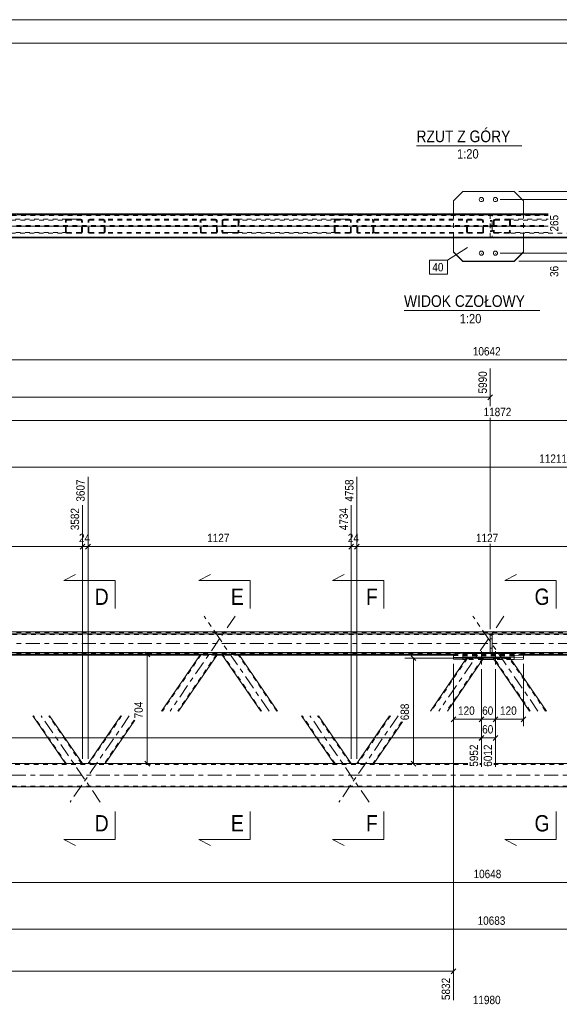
# Model space of a CAD drawing. Header units: millimetres. Extents: x 0 to 914, y 0 to 420.
# Tile 5 of 10: x 315 to 431, y 209 to 420. Entities that reach past the tile are written whole.
import ezdxf

# ---------------------------------------------------------------- set-up
doc = ezdxf.new("R2010")
doc.units = ezdxf.units.MM
for name, pattern in [('XKITLINE00', [0]), ('XKITLINE01', [4, 1, -1, 1, -1]), ('XKITLINE03', [6, 3, -1, 1, -1])]:
    doc.linetypes.add(name, pattern=pattern)
for name, color, linetype, lineweight in [('Arkusz rysunku', 3, 'Continuous', 0), ('Element', 2, 'Continuous', 0), ('Inny typ obiektu', 7, 'Continuous', 0), ('Przekrój', 7, 'Continuous', 0), ('Wymiar', 4, 'Continuous', 0), ('Znak elementu', 2, 'Continuous', 0), ('Śruba', 3, 'Continuous', 0)]:
    doc.layers.add(name, color=color, linetype=linetype, lineweight=lineweight)
doc.styles.add('ARIAL', font='ARIAL.TTF')

msp = doc.modelspace()

# ---------------------------------------------------------------- linework, layer by layer
at = {"layer": 'Arkusz rysunku', "linetype": 'XKITLINE00', "lineweight": 0}
for p, q in [((914, 420), (0, 420)), ((909, 415), (5, 415))]:
    msp.add_line(p, q, dxfattribs=at)
at = {"layer": 'Element', "linetype": 'XKITLINE00', "lineweight": 0}
for p, q in [((410.18, 383.21), (408.18, 381.21)), ((421.18, 383.21), (410.18, 383.21)), ((421.18, 383.21), (423.18, 381.21)), ((408.18, 381.21), (408.18, 378.37)), ((423.18, 381.21), (423.18, 378.37)), ((116.58, 378.37), (428.5, 378.37)), ((116.58, 373.37), (714.78, 373.37)), ((116.58, 373.36), (714.78, 373.36)), ((714.78, 373.23), (116.58, 373.23)), ((116.58, 373.22), (714.78, 373.22)), ((408.18, 373.22), (408.18, 370.22)), ((416.07, 373.26), (416.07, 373.36)), ((416.07, 373.26), (416.47, 373.26)), ((416.47, 373.26), (416.47, 373.36)), ((423.18, 370.22), (423.18, 373.22)), ((408.18, 370.19), (408.18, 370.22)), ((408.18, 370.22), (410.18, 368.22)), ((410.18, 368.19), (408.18, 370.19)), ((421.18, 368.22), (423.18, 370.22)), ((423.18, 370.19), (421.18, 368.19)), ((423.18, 370.22), (423.18, 370.19)), ((410.18, 368.19), (410.18, 368.22)), ((410.18, 368.22), (421.18, 368.22)), ((421.18, 368.19), (410.18, 368.19)), ((421.18, 368.19), (421.18, 368.22)), ((116.58, 288.81), (714.78, 288.81)), ((116.58, 288.41), (714.78, 288.41)), ((416.07, 288.38), (416.07, 284.41)), ((416.07, 288.38), (416.47, 288.38)), ((416.47, 288.38), (416.47, 284.41)), ((116.58, 284.41), (714.78, 284.41)), ((408.18, 284.01), (116.58, 284.01)), ((353.91, 283.85), (304.74, 283.85)), ((353.99, 283.97), (345.69, 271.83)), ((357.63, 283.97), (349.32, 271.83)), ((353.99, 283.97), (354.02, 283.97)), ((354.02, 283.97), (354.11, 283.97)), ((354.11, 283.97), (354.22, 283.98)), ((354.22, 283.98), (354.36, 283.98)), ((354.36, 283.98), (357.27, 283.98)), ((357.27, 283.98), (357.41, 283.98)), ((357.41, 283.98), (357.53, 283.97)), ((357.53, 283.97), (357.6, 283.97)), ((358.67, 283.85), (357.55, 283.85)), ((357.6, 283.97), (357.63, 283.97)), ((366.9, 271.83), (358.59, 283.97)), ((358.59, 283.97), (358.62, 283.97)), ((358.62, 283.97), (358.7, 283.97)), ((358.7, 283.97), (358.81, 283.98)), ((358.81, 283.98), (358.95, 283.98)), ((358.95, 283.98), (361.86, 283.98)), ((361.86, 283.98), (362, 283.98)), ((362, 283.98), (362.12, 283.97)), ((362.12, 283.97), (362.2, 283.97)), ((362.2, 283.97), (362.23, 283.97)), ((370.54, 271.83), (362.23, 283.97)), ((408.18, 283.85), (362.31, 283.85)), ((411.01, 283.17), (403.25, 271.83)), ((414.65, 283.17), (406.89, 271.83)), ((410.18, 284.16), (408.18, 284.1)), ((408.18, 284.1), (408.18, 282.96)), ((408.18, 283.3), (410.18, 283.37)), ((408.18, 282.96), (410.18, 282.89)), ((410.18, 283.37), (410.18, 284.16)), ((421.18, 284.16), (410.18, 284.16)), ((421.18, 283.37), (410.18, 283.37)), ((410.83, 282.89), (410.18, 282.89)), ((411.01, 283.17), (411.04, 283.17)), ((411.04, 283.17), (411.12, 283.17)), ((411.12, 283.17), (411.24, 283.18)), ((411.24, 283.18), (411.38, 283.18)), ((411.38, 283.18), (414.29, 283.18)), ((414.29, 283.18), (414.43, 283.18)), ((414.43, 283.18), (414.55, 283.17)), ((416.89, 282.89), (414.46, 282.89)), ((414.55, 283.17), (414.62, 283.17)), ((414.62, 283.17), (414.65, 283.17)), ((416.47, 284.43), (416.07, 284.43)), ((424.47, 271.83), (416.71, 283.17)), ((416.71, 283.17), (416.73, 283.17)), ((416.73, 283.17), (416.81, 283.17)), ((416.81, 283.17), (416.93, 283.18)), ((416.93, 283.18), (417.07, 283.18)), ((417.07, 283.18), (419.97, 283.18)), ((419.97, 283.18), (420.11, 283.18)), ((420.11, 283.18), (420.23, 283.17)), ((420.23, 283.17), (420.31, 283.17)), ((420.31, 283.17), (420.34, 283.17)), ((428.1, 271.83), (420.34, 283.17)), ((421.18, 282.89), (420.53, 282.89)), ((421.18, 284.16), (421.18, 283.37)), ((423.18, 284.1), (421.18, 284.16)), ((423.18, 283.3), (421.18, 283.37)), ((421.18, 282.89), (423.18, 282.96)), ((423.18, 284.1), (423.18, 282.96)), ((698.69, 284.01), (423.18, 284.01)), ((469.05, 283.85), (423.18, 283.85)), ((325.09, 260.58), (318.08, 270.83)), ((328.73, 260.58), (321.71, 270.83)), ((336.95, 270.83), (329.93, 260.58)), ((382.66, 260.58), (375.64, 270.83)), ((386.29, 260.58), (379.28, 270.83)), ((394.51, 270.83), (387.5, 260.58)), ((339.96, 269.92), (333.57, 260.58)), ((397.25, 269.51), (391.13, 260.58)), ((411.3, 260.58), (157.23, 260.58)), ((414.3, 260.58), (413.82, 260.58)), ((674.12, 260.58), (416.82, 260.58)), ((149.62, 255.58), (681.73, 255.58))]:
    msp.add_line(p, q, dxfattribs=at)
at = {"layer": 'Element', "linetype": 'XKITLINE01', "lineweight": 0}
for p, q in [((408.18, 381.19), (410.18, 383.19)), ((410.18, 383.19), (410.18, 383.21)), ((410.18, 383.19), (421.18, 383.19)), ((421.18, 383.19), (421.18, 383.21)), ((421.18, 383.19), (423.18, 381.19)), ((116.58, 378.35), (428.5, 378.35)), ((428.5, 378.23), (116.58, 378.23)), ((116.58, 378.21), (428.5, 378.21)), ((428.5, 378.22), (149.62, 378.22)), ((149.62, 378.02), (428.5, 378.02)), ((408.18, 378.37), (408.18, 373.22)), ((416.07, 378.33), (416.07, 375.89)), ((416.47, 378.33), (416.07, 378.33)), ((416.07, 378.2), (416.47, 378.2)), ((416.47, 375.89), (416.47, 378.33)), ((423.18, 378.37), (423.18, 373.22)), ((116.58, 375.87), (428.5, 375.87)), ((116.58, 375.71), (428.5, 375.71)), ((301.45, 377.07), (325.45, 377.07)), ((304.36, 377.22), (328.36, 377.22)), ((325.09, 376.92), (325.12, 377.03)), ((325.09, 374.52), (325.09, 376.92)), ((325.12, 377.03), (325.2, 377.13)), ((325.2, 377.13), (325.31, 377.2)), ((325.29, 376.98), (325.27, 376.92)), ((325.27, 374.52), (325.27, 376.92)), ((325.32, 377.02), (325.29, 376.98)), ((325.31, 377.2), (325.45, 377.22)), ((325.38, 377.06), (325.32, 377.02)), ((325.45, 377.07), (325.38, 377.06)), ((325.45, 377.22), (328.36, 377.22)), ((325.45, 377.07), (328.36, 377.07)), ((328.36, 377.22), (328.5, 377.2)), ((328.43, 377.06), (328.36, 377.07)), ((328.49, 377.02), (328.43, 377.06)), ((328.53, 376.98), (328.49, 377.02)), ((328.5, 377.2), (328.62, 377.13)), ((328.54, 376.92), (328.53, 376.98)), ((328.54, 374.52), (328.54, 376.92)), ((328.62, 377.13), (328.7, 377.03)), ((328.7, 377.03), (328.73, 376.92)), ((328.73, 374.52), (328.73, 376.92)), ((329.93, 376.92), (329.96, 377.03)), ((329.93, 374.52), (329.93, 376.92)), ((329.96, 377.03), (330.04, 377.13)), ((330.04, 377.13), (330.16, 377.2)), ((330.13, 376.98), (330.11, 376.92)), ((330.11, 374.52), (330.11, 376.92)), ((330.17, 377.02), (330.13, 376.98)), ((330.16, 377.2), (330.3, 377.22)), ((330.23, 377.06), (330.17, 377.02)), ((330.3, 377.07), (330.23, 377.06)), ((357.21, 377.22), (330.3, 377.22)), ((357.21, 377.07), (330.3, 377.07)), ((333.2, 377.22), (333.34, 377.2)), ((333.27, 377.06), (333.2, 377.07)), ((333.33, 377.02), (333.27, 377.06)), ((333.37, 376.98), (333.33, 377.02)), ((333.34, 377.2), (333.46, 377.13)), ((333.39, 376.92), (333.37, 376.98)), ((333.39, 374.52), (333.39, 376.92)), ((333.46, 377.13), (333.54, 377.03)), ((333.54, 377.03), (333.57, 376.92)), ((333.57, 374.52), (333.57, 376.92)), ((353.97, 377.03), (353.94, 376.92)), ((353.99, 374.52), (353.94, 376.92)), ((354.04, 377.13), (353.97, 377.03)), ((354.16, 377.2), (354.04, 377.13)), ((354.12, 376.92), (354.14, 376.98)), ((354.18, 374.52), (354.12, 376.92)), ((354.14, 376.98), (354.18, 377.02)), ((354.3, 377.22), (354.16, 377.2)), ((354.18, 377.02), (354.23, 377.06)), ((354.23, 377.06), (354.3, 377.07)), ((357.35, 377.2), (357.21, 377.22)), ((357.21, 377.07), (357.28, 377.06)), ((357.28, 377.06), (357.34, 377.02)), ((357.34, 377.02), (357.38, 376.98)), ((357.47, 377.13), (357.35, 377.2)), ((357.38, 376.98), (357.4, 376.92)), ((357.45, 374.52), (357.4, 376.92)), ((357.55, 377.03), (357.47, 377.13)), ((357.58, 376.92), (357.55, 377.03)), ((357.63, 374.52), (357.58, 376.92)), ((358.65, 376.92), (358.59, 374.52)), ((358.68, 377.03), (358.65, 376.92)), ((358.76, 377.13), (358.68, 377.03)), ((358.88, 377.2), (358.76, 377.13)), ((358.83, 376.92), (358.78, 374.52)), ((358.83, 376.92), (358.84, 376.98)), ((358.84, 376.98), (358.88, 377.02)), ((359.02, 377.22), (358.88, 377.2)), ((358.88, 377.02), (358.94, 377.06)), ((358.94, 377.06), (359.01, 377.07)), ((359.01, 377.07), (383.02, 377.07)), ((359.01, 377.07), (361.92, 377.07)), ((359.02, 377.22), (361.92, 377.22)), ((361.92, 377.22), (385.93, 377.22)), ((362.06, 377.2), (361.92, 377.22)), ((361.92, 377.07), (361.99, 377.06)), ((361.99, 377.06), (362.05, 377.02)), ((362.05, 377.02), (362.09, 376.98)), ((362.1, 376.92), (362.05, 374.52)), ((362.18, 377.13), (362.06, 377.2)), ((362.09, 376.98), (362.1, 376.92)), ((362.26, 377.03), (362.18, 377.13)), ((362.28, 376.92), (362.23, 374.52)), ((362.28, 376.92), (362.26, 377.03)), ((382.66, 376.92), (382.68, 377.03)), ((382.66, 374.52), (382.66, 376.92)), ((382.68, 377.03), (382.76, 377.13)), ((382.76, 377.13), (382.88, 377.2)), ((382.85, 376.98), (382.84, 376.92)), ((382.84, 374.52), (382.84, 376.92)), ((382.89, 377.02), (382.85, 376.98)), ((382.88, 377.2), (383.02, 377.22)), ((382.95, 377.06), (382.89, 377.02)), ((383.02, 377.07), (382.95, 377.06)), ((383.02, 377.22), (385.93, 377.22)), ((383.02, 377.07), (385.93, 377.07)), ((385.93, 377.22), (386.07, 377.2)), ((386, 377.06), (385.93, 377.07)), ((386.06, 377.02), (386, 377.06)), ((386.1, 376.98), (386.06, 377.02)), ((386.07, 377.2), (386.18, 377.13)), ((386.11, 376.92), (386.1, 376.98)), ((386.11, 374.52), (386.11, 376.92)), ((386.18, 377.13), (386.26, 377.03)), ((386.26, 377.03), (386.29, 376.92)), ((386.29, 374.52), (386.29, 376.92)), ((387.5, 376.92), (387.53, 377.03)), ((387.5, 374.52), (387.5, 376.92)), ((387.53, 377.03), (387.61, 377.13)), ((387.61, 377.13), (387.72, 377.2)), ((387.69, 376.98), (387.68, 376.92)), ((387.68, 374.52), (387.68, 376.92)), ((387.73, 377.02), (387.69, 376.98)), ((387.72, 377.2), (387.86, 377.22)), ((387.79, 377.06), (387.73, 377.02)), ((387.86, 377.07), (387.79, 377.06)), ((414.23, 377.22), (387.86, 377.22)), ((414.23, 377.07), (387.86, 377.07)), ((390.77, 377.22), (390.91, 377.2)), ((390.84, 377.06), (390.77, 377.07)), ((390.9, 377.02), (390.84, 377.06)), ((390.94, 376.98), (390.9, 377.02)), ((390.91, 377.2), (391.03, 377.13)), ((390.95, 376.92), (390.94, 376.98)), ((390.95, 374.52), (390.95, 376.92)), ((391.03, 377.13), (391.11, 377.03)), ((391.11, 377.03), (391.13, 376.92)), ((391.13, 374.52), (391.13, 376.92)), ((410.99, 377.03), (410.96, 376.92)), ((411.01, 374.52), (410.96, 376.92)), ((411.06, 377.13), (410.99, 377.03)), ((411.18, 377.2), (411.06, 377.13)), ((411.14, 376.92), (411.15, 376.98)), ((411.19, 374.52), (411.14, 376.92)), ((411.15, 376.98), (411.19, 377.02)), ((411.32, 377.22), (411.18, 377.2)), ((411.19, 377.02), (411.25, 377.06)), ((411.25, 377.06), (411.32, 377.07)), ((414.37, 377.2), (414.23, 377.22)), ((414.23, 377.07), (414.3, 377.06)), ((414.3, 377.06), (414.36, 377.02)), ((414.36, 377.02), (414.4, 376.98)), ((414.48, 377.13), (414.37, 377.2)), ((414.4, 376.98), (414.41, 376.92)), ((414.47, 374.52), (414.41, 376.92)), ((414.57, 377.03), (414.48, 377.13)), ((414.6, 376.92), (414.57, 377.03)), ((414.65, 374.52), (414.6, 376.92)), ((416.07, 376.98), (416.47, 376.98)), ((416.07, 376.85), (416.47, 376.85)), ((416.07, 375.95), (416.47, 375.95)), ((416.47, 375.89), (416.07, 375.89)), ((416.07, 373.36), (416.07, 375.7)), ((416.07, 375.7), (416.47, 375.7)), ((416.07, 375.64), (416.47, 375.64)), ((416.47, 375.7), (416.47, 373.36)), ((416.76, 376.92), (416.71, 374.52)), ((416.79, 377.03), (416.76, 376.92)), ((416.87, 377.13), (416.79, 377.03)), ((416.99, 377.2), (416.87, 377.13)), ((416.94, 376.92), (416.89, 374.52)), ((416.94, 376.92), (416.96, 376.98)), ((416.96, 376.98), (417, 377.02)), ((417.13, 377.22), (416.99, 377.2)), ((417, 377.02), (417.06, 377.06)), ((417.06, 377.06), (417.13, 377.07)), ((417.13, 377.22), (420.04, 377.22)), ((417.13, 377.07), (428.5, 377.07)), ((417.13, 377.07), (420.04, 377.07)), ((420.04, 377.22), (428.5, 377.22)), ((420.18, 377.2), (420.04, 377.22)), ((420.04, 377.07), (420.1, 377.06)), ((420.1, 377.06), (420.16, 377.02)), ((420.16, 377.02), (420.2, 376.98)), ((420.21, 376.92), (420.16, 374.52)), ((420.29, 377.13), (420.18, 377.2)), ((420.2, 376.98), (420.21, 376.92)), ((420.37, 377.03), (420.29, 377.13)), ((420.4, 376.92), (420.34, 374.52)), ((420.4, 376.92), (420.37, 377.03)), ((325.45, 374.37), (301.39, 374.37)), ((328.36, 374.22), (304.29, 374.22)), ((325.12, 374.4), (325.09, 374.52)), ((325.2, 374.31), (325.12, 374.4)), ((325.31, 374.24), (325.2, 374.31)), ((325.27, 374.52), (325.29, 374.46)), ((325.29, 374.46), (325.32, 374.41)), ((325.45, 374.22), (325.31, 374.24)), ((325.32, 374.41), (325.38, 374.38)), ((325.38, 374.38), (325.45, 374.37)), ((328.36, 374.37), (325.45, 374.37)), ((325.45, 374.22), (328.36, 374.22)), ((328.36, 374.37), (328.43, 374.38)), ((328.5, 374.24), (328.36, 374.22)), ((328.43, 374.38), (328.49, 374.41)), ((328.49, 374.41), (328.53, 374.46)), ((328.62, 374.31), (328.5, 374.24)), ((328.53, 374.46), (328.54, 374.52)), ((328.7, 374.4), (328.62, 374.31)), ((328.73, 374.52), (328.7, 374.4)), ((329.96, 374.4), (329.93, 374.52)), ((330.04, 374.31), (329.96, 374.4)), ((330.16, 374.24), (330.04, 374.31)), ((330.11, 374.52), (330.13, 374.46)), ((330.13, 374.46), (330.17, 374.41)), ((330.3, 374.22), (330.16, 374.24)), ((330.17, 374.41), (330.23, 374.38)), ((330.23, 374.38), (330.3, 374.37)), ((357.27, 374.37), (330.3, 374.37)), ((357.27, 374.22), (330.3, 374.22)), ((333.2, 374.37), (333.27, 374.38)), ((333.34, 374.24), (333.2, 374.22)), ((333.27, 374.38), (333.33, 374.41)), ((333.33, 374.41), (333.37, 374.46)), ((333.46, 374.31), (333.34, 374.24)), ((333.37, 374.46), (333.39, 374.52)), ((333.54, 374.4), (333.46, 374.31)), ((333.57, 374.52), (333.54, 374.4)), ((353.99, 374.52), (354.02, 374.4)), ((354.02, 374.4), (354.11, 374.31)), ((354.11, 374.31), (354.22, 374.24)), ((354.19, 374.46), (354.18, 374.52)), ((354.23, 374.41), (354.19, 374.46)), ((354.22, 374.24), (354.36, 374.22)), ((354.29, 374.38), (354.23, 374.41)), ((354.36, 374.37), (354.29, 374.38)), ((357.34, 374.38), (357.27, 374.37)), ((357.27, 374.22), (357.41, 374.24)), ((357.4, 374.41), (357.34, 374.38)), ((357.44, 374.46), (357.4, 374.41)), ((357.41, 374.24), (357.53, 374.31)), ((357.45, 374.52), (357.44, 374.46)), ((357.53, 374.31), (357.6, 374.4)), ((357.6, 374.4), (357.63, 374.52)), ((358.59, 374.52), (358.62, 374.4)), ((358.62, 374.4), (358.7, 374.31)), ((358.7, 374.31), (358.81, 374.24)), ((358.79, 374.46), (358.78, 374.52)), ((358.83, 374.41), (358.79, 374.46)), ((358.81, 374.24), (358.95, 374.22)), ((358.89, 374.38), (358.83, 374.41)), ((358.95, 374.37), (358.89, 374.38)), ((383.02, 374.37), (358.95, 374.37)), ((358.95, 374.37), (361.86, 374.37)), ((361.86, 374.22), (358.95, 374.22)), ((361.93, 374.38), (361.86, 374.37)), ((361.86, 374.22), (362, 374.24)), ((385.93, 374.22), (361.86, 374.22)), ((361.99, 374.41), (361.93, 374.38)), ((362.03, 374.46), (361.99, 374.41)), ((362, 374.24), (362.12, 374.31)), ((362.05, 374.52), (362.03, 374.46)), ((362.12, 374.31), (362.2, 374.4)), ((362.2, 374.4), (362.23, 374.52)), ((382.68, 374.4), (382.66, 374.52)), ((382.76, 374.31), (382.68, 374.4)), ((382.88, 374.24), (382.76, 374.31)), ((382.84, 374.52), (382.85, 374.46)), ((382.85, 374.46), (382.89, 374.41)), ((383.02, 374.22), (382.88, 374.24)), ((382.89, 374.41), (382.95, 374.38)), ((382.95, 374.38), (383.02, 374.37)), ((385.93, 374.37), (383.02, 374.37)), ((383.02, 374.22), (385.93, 374.22)), ((385.93, 374.37), (386, 374.38)), ((386.07, 374.24), (385.93, 374.22)), ((386, 374.38), (386.06, 374.41)), ((386.06, 374.41), (386.1, 374.46)), ((386.18, 374.31), (386.07, 374.24)), ((386.1, 374.46), (386.11, 374.52)), ((386.26, 374.4), (386.18, 374.31)), ((386.29, 374.52), (386.26, 374.4)), ((387.53, 374.4), (387.5, 374.52)), ((387.61, 374.31), (387.53, 374.4)), ((387.72, 374.24), (387.61, 374.31)), ((387.68, 374.52), (387.69, 374.46)), ((387.69, 374.46), (387.73, 374.41)), ((387.86, 374.22), (387.72, 374.24)), ((387.73, 374.41), (387.79, 374.38)), ((387.79, 374.38), (387.86, 374.37)), ((414.29, 374.37), (387.86, 374.37)), ((414.29, 374.22), (387.86, 374.22)), ((390.77, 374.37), (390.84, 374.38)), ((390.91, 374.24), (390.77, 374.22)), ((390.84, 374.38), (390.9, 374.41)), ((390.9, 374.41), (390.94, 374.46)), ((391.03, 374.31), (390.91, 374.24)), ((390.94, 374.46), (390.95, 374.52)), ((391.11, 374.4), (391.03, 374.31)), ((391.13, 374.52), (391.11, 374.4)), ((411.01, 374.52), (411.04, 374.4)), ((411.04, 374.4), (411.12, 374.31)), ((411.12, 374.31), (411.24, 374.24)), ((411.21, 374.46), (411.19, 374.52)), ((411.25, 374.41), (411.21, 374.46)), ((411.24, 374.24), (411.38, 374.22)), ((411.31, 374.38), (411.25, 374.41)), ((411.38, 374.37), (411.31, 374.38)), ((414.36, 374.38), (414.29, 374.37)), ((414.29, 374.22), (414.43, 374.24)), ((414.41, 374.41), (414.36, 374.38)), ((414.45, 374.46), (414.41, 374.41)), ((414.43, 374.24), (414.55, 374.31)), ((414.47, 374.52), (414.45, 374.46)), ((414.55, 374.31), (414.62, 374.4)), ((414.62, 374.4), (414.65, 374.52)), ((416.07, 374.73), (416.47, 374.73)), ((416.07, 374.6), (416.47, 374.6)), ((416.71, 374.52), (416.73, 374.4)), ((416.73, 374.4), (416.81, 374.31)), ((416.81, 374.31), (416.93, 374.24)), ((416.9, 374.46), (416.89, 374.52)), ((416.94, 374.41), (416.9, 374.46)), ((416.93, 374.24), (417.07, 374.22)), ((417, 374.38), (416.94, 374.41)), ((417.07, 374.37), (417, 374.38)), ((428.5, 374.37), (417.07, 374.37)), ((417.07, 374.37), (419.98, 374.37)), ((419.97, 374.22), (417.07, 374.22)), ((419.97, 374.22), (420.11, 374.24)), ((443.49, 374.22), (419.97, 374.22)), ((420.05, 374.38), (419.98, 374.37)), ((420.11, 374.41), (420.05, 374.38)), ((420.15, 374.46), (420.11, 374.41)), ((420.11, 374.24), (420.23, 374.31)), ((420.16, 374.52), (420.15, 374.46)), ((420.23, 374.31), (420.31, 374.4)), ((420.31, 374.4), (420.34, 374.52)), ((681.73, 373.42), (149.62, 373.42)), ((681.73, 373.22), (149.62, 373.22)), ((416.07, 373.38), (416.47, 373.38)), ((116.58, 288.65), (714.78, 288.65)), ((714.78, 288.3), (116.58, 288.3)), ((714.78, 288.25), (116.58, 288.25)), ((416.07, 288.34), (416.07, 288.38)), ((416.07, 288.34), (416.47, 288.34)), ((416.07, 288.27), (416.07, 284.28)), ((416.07, 288.27), (416.47, 288.27)), ((416.07, 288.22), (416.47, 288.22)), ((416.07, 287.31), (416.47, 287.31)), ((416.07, 287.3), (416.47, 287.3)), ((416.47, 288.34), (416.47, 288.38)), ((416.47, 288.27), (416.47, 284.28)), ((416.07, 285.36), (416.47, 285.36)), ((416.47, 285.35), (416.07, 285.35)), ((116.58, 284.35), (714.78, 284.35)), ((116.58, 284.25), (714.78, 284.25)), ((354.18, 283.97), (345.87, 271.83)), ((357.45, 283.97), (349.14, 271.83)), ((357.55, 283.85), (353.91, 283.85)), ((353.97, 283.89), (353.94, 283.89)), ((354.04, 283.89), (353.97, 283.89)), ((354.16, 283.88), (354.04, 283.89)), ((354.12, 283.89), (354.14, 283.89)), ((354.14, 283.89), (354.16, 283.89)), ((354.16, 283.89), (354.18, 283.89)), ((354.3, 283.88), (354.16, 283.88)), ((354.18, 283.97), (354.19, 283.97)), ((354.18, 283.89), (354.23, 283.89)), ((354.19, 283.97), (354.22, 283.97)), ((354.22, 283.97), (354.23, 283.97)), ((354.29, 283.97), (354.23, 283.97)), ((354.23, 283.89), (354.3, 283.89)), ((354.36, 283.97), (354.29, 283.97)), ((354.3, 283.89), (357.21, 283.89)), ((354.3, 283.88), (357.21, 283.88)), ((354.36, 283.97), (357.27, 283.97)), ((357.21, 283.89), (357.28, 283.89)), ((357.35, 283.88), (357.21, 283.88)), ((357.34, 283.97), (357.27, 283.97)), ((357.28, 283.89), (357.34, 283.89)), ((357.4, 283.97), (357.34, 283.97)), ((357.34, 283.89), (357.35, 283.89)), ((357.35, 283.89), (357.38, 283.89)), ((357.35, 283.88), (357.39, 283.88)), ((357.38, 283.89), (357.4, 283.89)), ((357.39, 283.88), (357.47, 283.89)), ((357.4, 283.97), (357.41, 283.97)), ((357.41, 283.97), (357.44, 283.97)), ((357.44, 283.97), (357.45, 283.97)), ((357.55, 283.89), (357.47, 283.89)), ((357.58, 283.89), (357.55, 283.89)), ((358.59, 283.97), (358.65, 283.89)), ((358.68, 283.89), (358.65, 283.89)), ((362.31, 283.85), (358.67, 283.85)), ((358.76, 283.89), (358.68, 283.89)), ((358.88, 283.88), (358.76, 283.89)), ((358.83, 283.89), (358.78, 283.97)), ((358.78, 283.97), (358.79, 283.97)), ((358.79, 283.97), (358.82, 283.97)), ((358.82, 283.97), (358.83, 283.97)), ((358.89, 283.97), (358.83, 283.97)), ((367.08, 271.83), (358.83, 283.89)), ((358.83, 283.89), (358.84, 283.89)), ((358.84, 283.89), (358.87, 283.89)), ((358.87, 283.89), (358.88, 283.89)), ((358.88, 283.89), (358.94, 283.89)), ((359.02, 283.88), (358.88, 283.88)), ((358.95, 283.97), (358.89, 283.97)), ((358.94, 283.89), (359.01, 283.89)), ((358.95, 283.97), (361.86, 283.97)), ((359.01, 283.89), (361.92, 283.89)), ((359.02, 283.88), (361.92, 283.88)), ((361.93, 283.97), (361.86, 283.97)), ((361.92, 283.89), (361.99, 283.89)), ((362.06, 283.88), (361.92, 283.88)), ((361.99, 283.97), (361.93, 283.97)), ((361.99, 283.97), (362, 283.97)), ((361.99, 283.89), (362.05, 283.89)), ((362, 283.97), (362.03, 283.97)), ((362.03, 283.97), (362.05, 283.97)), ((362.1, 283.89), (362.05, 283.97)), ((362.05, 283.89), (362.06, 283.89)), ((362.06, 283.89), (362.09, 283.89)), ((362.06, 283.88), (362.11, 283.88)), ((362.09, 283.89), (362.1, 283.89)), ((370.36, 271.83), (362.1, 283.89)), ((362.11, 283.88), (362.18, 283.89)), ((362.26, 283.89), (362.18, 283.89)), ((362.23, 283.97), (362.28, 283.89)), ((362.28, 283.89), (362.26, 283.89)), ((411.19, 283.17), (403.43, 271.83)), ((414.47, 283.17), (406.71, 271.83)), ((423.18, 284.01), (408.18, 284.01)), ((423.18, 283.85), (408.18, 283.85)), ((408.18, 283.76), (410.18, 283.69)), ((410.18, 283.69), (421.18, 283.69)), ((410.18, 282.89), (410.18, 283.37)), ((414.46, 282.89), (410.83, 282.89)), ((410.99, 283.09), (410.96, 283.09)), ((411.06, 283.08), (410.99, 283.09)), ((411.18, 283.08), (411.06, 283.08)), ((411.14, 283.09), (411.15, 283.09)), ((411.15, 283.09), (411.18, 283.09)), ((411.18, 283.09), (411.19, 283.09)), ((411.32, 283.08), (411.18, 283.08)), ((411.19, 283.17), (411.21, 283.17)), ((411.19, 283.09), (411.25, 283.09)), ((411.21, 283.17), (411.24, 283.17)), ((411.24, 283.17), (411.25, 283.17)), ((411.31, 283.17), (411.25, 283.17)), ((411.25, 283.09), (411.32, 283.09)), ((411.38, 283.17), (411.31, 283.17)), ((411.32, 283.09), (414.23, 283.09)), ((411.32, 283.08), (414.23, 283.08)), ((411.38, 283.17), (414.29, 283.17)), ((414.23, 283.09), (414.3, 283.09)), ((414.23, 283.08), (414.37, 283.08)), ((414.36, 283.17), (414.29, 283.17)), ((414.3, 283.09), (414.36, 283.09)), ((414.41, 283.17), (414.36, 283.17)), ((414.36, 283.09), (414.37, 283.09)), ((414.37, 283.09), (414.4, 283.09)), ((414.37, 283.08), (414.41, 283.08)), ((414.4, 283.09), (414.41, 283.09)), ((414.41, 283.17), (414.42, 283.17)), ((414.41, 283.08), (414.48, 283.08)), ((414.42, 283.17), (414.45, 283.17)), ((414.45, 283.17), (414.47, 283.17)), ((414.57, 283.09), (414.48, 283.08)), ((414.6, 283.09), (414.57, 283.09)), ((416.07, 284.43), (416.07, 284.39)), ((416.07, 284.39), (416.07, 284.41)), ((416.07, 284.39), (416.47, 284.39)), ((416.07, 284.32), (416.47, 284.32)), ((416.07, 284.28), (416.47, 284.28)), ((416.47, 284.39), (416.47, 284.43)), ((416.47, 284.39), (416.47, 284.41)), ((416.71, 283.17), (416.76, 283.09)), ((416.79, 283.09), (416.76, 283.09)), ((416.87, 283.08), (416.79, 283.09)), ((416.99, 283.08), (416.87, 283.08)), ((416.94, 283.09), (416.89, 283.17)), ((416.89, 283.17), (416.9, 283.17)), ((420.53, 282.89), (416.89, 282.89)), ((416.9, 283.17), (416.93, 283.17)), ((416.93, 283.17), (416.94, 283.17)), ((417, 283.17), (416.94, 283.17)), ((424.65, 271.83), (416.94, 283.09)), ((416.94, 283.09), (416.96, 283.09)), ((416.96, 283.09), (416.99, 283.09)), ((416.99, 283.09), (417, 283.09)), ((417.13, 283.08), (416.99, 283.08)), ((417.07, 283.17), (417, 283.17)), ((417, 283.09), (417.06, 283.09)), ((417.06, 283.09), (417.13, 283.09)), ((417.07, 283.17), (419.98, 283.17)), ((417.13, 283.09), (420.04, 283.09)), ((417.13, 283.08), (420.04, 283.08)), ((420.05, 283.17), (419.98, 283.17)), ((420.04, 283.09), (420.1, 283.09)), ((420.04, 283.08), (420.18, 283.08)), ((420.11, 283.17), (420.05, 283.17)), ((420.1, 283.09), (420.16, 283.09)), ((420.11, 283.17), (420.12, 283.17)), ((420.12, 283.17), (420.15, 283.17)), ((420.15, 283.17), (420.16, 283.17)), ((420.21, 283.09), (420.16, 283.17)), ((420.16, 283.09), (420.17, 283.09)), ((420.17, 283.09), (420.2, 283.09)), ((420.18, 283.08), (420.22, 283.08)), ((420.2, 283.09), (420.21, 283.09)), ((427.92, 271.83), (420.21, 283.09)), ((420.22, 283.08), (420.29, 283.08)), ((420.37, 283.09), (420.29, 283.08)), ((420.34, 283.17), (420.4, 283.09)), ((420.4, 283.09), (420.37, 283.09)), ((421.18, 283.69), (423.18, 283.76)), ((421.18, 283.37), (421.18, 282.89)), ((325.27, 260.58), (318.26, 270.83)), ((328.54, 260.58), (321.53, 270.83)), ((337.13, 270.83), (330.11, 260.58)), ((382.84, 260.58), (375.82, 270.83)), ((386.11, 260.58), (379.09, 270.83)), ((394.7, 270.83), (387.68, 260.58)), ((339.78, 269.92), (333.39, 260.58)), ((397.07, 269.51), (390.95, 260.58)), ((411.3, 260.38), (149.62, 260.38)), ((328.73, 260.58), (325.09, 260.58)), ((333.57, 260.58), (329.93, 260.58)), ((386.29, 260.58), (382.66, 260.58)), ((391.13, 260.58), (387.5, 260.58)), ((414.3, 260.38), (413.82, 260.38)), ((681.73, 260.38), (416.82, 260.38)), ((149.62, 255.78), (681.73, 255.78))]:
    msp.add_line(p, q, dxfattribs=at)
at = {"layer": 'Element', "linetype": 'XKITLINE03', "lineweight": 0}
for p, q in [((106.58, 375.79), (428.5, 375.79)), ((139.62, 375.72), (428.5, 375.72)), ((332.55, 375.72), (297.22, 375.72)), ((361.43, 375.72), (326.1, 375.72)), ((390.12, 375.72), (354.79, 375.72)), ((419, 375.72), (383.67, 375.72)), ((428.5, 375.72), (412.36, 375.72)), ((361.43, 292.18), (347.5, 271.83)), ((368.72, 271.83), (354.79, 292.18)), ((419, 292.18), (405.07, 271.83)), ((426.29, 271.83), (412.36, 292.18)), ((106.58, 286.33), (724.78, 286.33)), ((332.55, 252.33), (319.89, 270.83)), ((338.77, 270.83), (326.1, 252.33)), ((390.12, 252.33), (377.46, 270.83)), ((396.33, 270.83), (383.67, 252.33)), ((139.62, 258.08), (691.73, 258.08))]:
    msp.add_line(p, q, dxfattribs=at)
at = {"layer": 'Inny typ obiektu', "linetype": 'XKITLINE00', "lineweight": 0}
for p, q in [((400.26, 393), (422.86, 393)), ((397.6, 357.7), (426.68, 357.7))]:
    msp.add_line(p, q, dxfattribs=at)
at = {"layer": 'Przekrój', "linetype": 'XKITLINE00', "lineweight": 0}
for p, q in [((324.73, 299.84), (327.23, 301.09)), ((329.73, 299.84), (324.73, 299.84)), ((335.73, 299.84), (329.73, 299.84)), ((335.73, 299.84), (335.73, 293.84)), ((353.64, 299.84), (356.14, 301.09)), ((358.64, 299.84), (353.64, 299.84)), ((364.64, 299.84), (358.64, 299.84)), ((364.64, 299.84), (364.64, 293.84)), ((382.29, 299.84), (384.79, 301.09)), ((387.29, 299.84), (382.29, 299.84)), ((393.29, 299.84), (387.29, 299.84)), ((393.29, 299.84), (393.29, 293.84)), ((419.18, 299.84), (421.68, 301.09)), ((424.18, 299.84), (419.18, 299.84)), ((430.18, 299.84), (424.18, 299.84)), ((430.18, 299.84), (430.18, 293.84)), ((335.73, 244.3), (335.73, 250.3)), ((364.64, 244.3), (364.64, 250.3)), ((393.29, 244.3), (393.29, 250.3)), ((430.18, 244.3), (430.18, 250.3)), ((324.73, 244.3), (327.23, 243.05)), ((329.73, 244.3), (324.73, 244.3)), ((335.73, 244.3), (329.73, 244.3)), ((353.64, 244.3), (356.14, 243.05)), ((358.64, 244.3), (353.64, 244.3)), ((364.64, 244.3), (358.64, 244.3)), ((382.29, 244.3), (384.79, 243.05)), ((387.29, 244.3), (382.29, 244.3)), ((393.29, 244.3), (387.29, 244.3)), ((419.18, 244.3), (421.68, 243.05)), ((424.18, 244.3), (419.18, 244.3)), ((430.18, 244.3), (424.18, 244.3))]:
    msp.add_line(p, q, dxfattribs=at)
at = {"layer": 'Wymiar', "linetype": 'XKITLINE00', "lineweight": 0}
for p, q in [((422.18, 383.21), (433.06, 383.21)), ((418.18, 381.48), (727.06, 381.48)), ((418.18, 369.99), (433.06, 369.99)), ((418.18, 369.99), (433.06, 369.99)), ((418.18, 369.99), (689.5, 369.99)), ((422.18, 368.22), (433.06, 368.22)), ((149.62, 347.08), (681.73, 347.08)), ((416.07, 337.2), (416.07, 345.24)), ((116.58, 339.08), (416.07, 339.08)), ((416.58, 339.59), (415.56, 338.57)), ((121.18, 334.08), (714.78, 334.08)), ((416.07, 310.2), (416.07, 334.68)), ((149.62, 324.08), (710.18, 324.08)), ((329.93, 261.58), (329.93, 322.06)), ((329.93, 310.2), (329.93, 322.06)), ((387.5, 261.58), (387.5, 322.06)), ((387.5, 310.2), (387.5, 322.06)), ((328.73, 310.2), (328.73, 315.94)), ((328.73, 261.58), (328.73, 315.94)), ((386.29, 310.2), (386.29, 315.94)), ((386.29, 261.58), (386.29, 315.94)), ((272.37, 307.08), (328.73, 307.08)), ((329.23, 307.59), (328.22, 306.57)), ((329.23, 307.59), (328.22, 306.57)), ((328.73, 261.58), (328.73, 307.68)), ((328.73, 307.08), (329.93, 307.08)), ((330.44, 307.59), (329.42, 306.57)), ((330.44, 307.59), (329.42, 306.57)), ((329.93, 261.58), (329.93, 307.68)), ((329.93, 307.08), (386.29, 307.08)), ((386.8, 307.59), (385.78, 306.57)), ((386.8, 307.59), (385.78, 306.57)), ((386.29, 261.58), (386.29, 307.68)), ((386.29, 307.08), (387.5, 307.08)), ((388.01, 307.59), (386.99, 306.57)), ((388.01, 307.59), (386.99, 306.57)), ((387.5, 261.58), (387.5, 307.68)), ((387.5, 307.08), (443.86, 307.08)), ((416.07, 289.38), (416.07, 307.68)), ((361.22, 283.98), (340.76, 283.98)), ((342.11, 284.49), (343.13, 283.47)), ((342.62, 260.58), (342.62, 283.98)), ((419.34, 283.18), (397.76, 283.18)), ((399.11, 283.69), (400.13, 282.67)), ((399.62, 260.58), (399.62, 283.18)), ((408.18, 281.96), (408.18, 268.64)), ((408.18, 281.96), (408.18, 209.92)), ((414.18, 280.8), (414.18, 273.2)), ((414.18, 280.8), (414.18, 273.2)), ((414.18, 280.8), (414.18, 269.2)), ((414.18, 280.8), (414.18, 273.2)), ((417.18, 280.8), (417.18, 269.2)), ((417.18, 280.8), (417.18, 273.2)), ((417.18, 280.8), (417.18, 273.2)), ((423.18, 281.96), (423.18, 268.64)), ((408.68, 270.59), (407.67, 269.57)), ((408.18, 270.08), (414.18, 270.08)), ((414.68, 270.59), (413.67, 269.57)), ((414.68, 270.59), (413.67, 269.57)), ((414.18, 270.68), (414.18, 269.2)), ((414.18, 270.68), (414.18, 269.2)), ((414.18, 270.68), (414.18, 259.92)), ((414.18, 270.08), (417.18, 270.08)), ((417.68, 270.59), (416.67, 269.57)), ((417.68, 270.59), (416.67, 269.57)), ((417.18, 270.68), (417.18, 269.2)), ((417.18, 270.68), (417.18, 259.92)), ((417.18, 270.08), (423.18, 270.08)), ((423.68, 270.59), (422.67, 269.57)), ((116.58, 266.08), (414.18, 266.08)), ((414.68, 266.59), (413.67, 265.57)), ((414.68, 266.59), (413.72, 265.62)), ((414.18, 266.68), (414.18, 259.92)), ((414.18, 266.08), (417.18, 266.08)), ((417.68, 266.59), (416.67, 265.57)), ((353, 260.58), (340.76, 260.58)), ((342.11, 261.09), (343.13, 260.07)), ((410.02, 260.58), (397.76, 260.58)), ((399.11, 261.09), (400.13, 260.07)), ((149.62, 235.08), (682.03, 235.08)), ((149.62, 225.08), (683.78, 225.08)), ((116.58, 216.08), (408.18, 216.08)), ((408.68, 216.59), (407.67, 215.57))]:
    msp.add_line(p, q, dxfattribs=at)
at = {"layer": 'Znak elementu', "linetype": 'XKITLINE00', "lineweight": 0}
for p, q in [((411.18, 371.21), (406.94, 368.46)), ((403.07, 368.46), (406.94, 368.46)), ((403.07, 365.46), (403.07, 368.46)), ((406.94, 365.46), (406.94, 368.46)), ((403.07, 365.46), (406.94, 365.46))]:
    msp.add_line(p, q, dxfattribs=at)
at = {"layer": 'Śruba', "linetype": 'XKITLINE00', "lineweight": 0}
for p, q in [((414.18, 381.4), (414.18, 381.48)), ((417.18, 381.4), (417.18, 381.48)), ((414.18, 369.91), (414.18, 369.98)), ((417.18, 369.91), (417.18, 369.98)), ((414.18, 282.16), (414.18, 284.66)), ((414.18, 281.8), (414.18, 284.3)), ((417.18, 282.16), (417.18, 284.66)), ((417.18, 281.8), (417.18, 284.3))]:
    msp.add_line(p, q, dxfattribs=at)
for centre in [(414.18, 381.46), (417.18, 381.46), (414.18, 369.97), (417.18, 369.97)]:
    msp.add_circle(centre, 0.45, dxfattribs=at)

# ---------------------------------------------------------------- texts
at = {"layer": 'Inny typ obiektu', "style": 'ARIAL', "width": 0.85}
for s, height, p in [('RZUT Z GÓRY', 2.5, (400.26, 393.75)), ('1:20', 2, (408.96, 390.25)), ('WIDOK CZOŁOWY', 2.5, (397.6, 358.45)), ('1:20', 2, (409.54, 354.95))]:
    msp.add_text(s, height=height, dxfattribs=at).set_placement(p)
at = {"layer": 'Przekrój', "style": 'ARIAL', "width": 0.85}
for s, p in [('D', (331.35, 294.59)), ('E', (360.52, 294.59)), ('F', (389.44, 294.59)), ('G', (425.55, 294.59)), ('D', (331.35, 246.05)), ('E', (360.52, 246.05)), ('F', (389.44, 246.05)), ('G', (425.55, 246.05))]:
    msp.add_text(s, height=3.5, dxfattribs=at).set_placement(p)
at = {"layer": 'Wymiar', "style": 'ARIAL', "width": 0.85}
for s, p in [('265', (430.66, 374.6)), ('36', (430.66, 364.87)), ('5990', (415.35, 339.9)), ('3607', (329.21, 316.72)), ('4758', (386.78, 316.72)), ('3582', (328.01, 310.6)), ('4734', (385.57, 310.6)), ('704', (341.66, 270.28)), ('688', (398.66, 269.87)), ('5952', (413.46, 259.92)), ('6012', (416.46, 259.92)), ('5832', (407.46, 209.92))]:
    msp.add_text(s, height=1.8, rotation=90.0002, dxfattribs=at).set_placement(p)
for s, p in [('10642', (412.34, 348.04)), ('11872', (414.64, 335.04)), ('11211', (426.56, 325.04)), ('24', (327.99, 308.04)), ('1127', (355.44, 308.04)), ('24', (385.56, 308.04)), ('1127', (413.01, 308.04)), ('120', (409.17, 271.04)), ('60', (414.34, 271.04)), ('120', (418.17, 271.04)), ('60', (414.34, 267.04)), ('10648', (412.49, 236.04)), ('10683', (413.36, 226.04)), ('11980', (412.34, 209.04))]:
    msp.add_text(s, height=1.8, dxfattribs=at).set_placement(p)
at = {"layer": 'Znak elementu', "style": 'ARIAL', "width": 0.85}
msp.add_text('40', height=1.8, dxfattribs=at).set_placement((403.67, 366.06))

doc.saveas('drawing.dxf')
